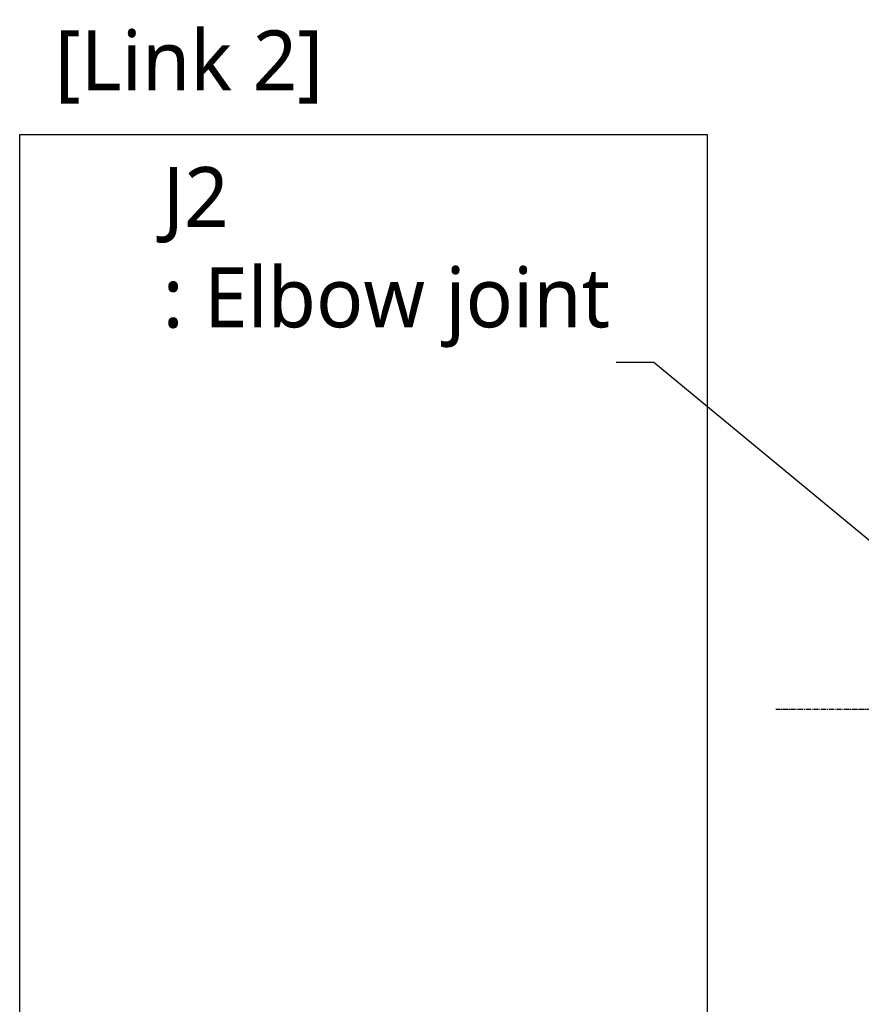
# Model space of a CAD drawing. Header units: millimetres. Extents: x 0 to 5219, y 0 to 2970.
# Tile 149 of 237: x 1510 to 1790, y 1453 to 1780. Entities that reach past the tile are written whole.
import ezdxf

# ---------------------------------------------------------------- set-up
doc = ezdxf.new("R2010")
doc.units = ezdxf.units.MM
doc.header["$LTSCALE"] = 0.2
doc.linetypes.add('CENTER2', pattern=[1.125, 0.75, -0.125, 0.125, -0.125])
doc.layers.add('02_Center Line', color=1, linetype='CENTER2')
doc.layers.add('05_Section Line', color=3, linetype='Continuous')
doc.styles.add('Rainbow-5.0 Style', font='malgunsl.ttf')
doc.dimstyles.new('Rainbow-5.0 Style', dxfattribs={"dimtxt": 4, "dimasz": 2.5, "dimexe": 1, "dimexo": 1, "dimgap": 1, "dimtad": 1, "dimdsep": 46, "dimtxsty": 'Rainbow-5.0 Style', "dimcen": 0, "dimclrd": 251, "dimclre": 251, "dimclrt": 7, "dimazin": 3, "dimtp": 0.1, "dimtm": 0.1, "dimtfac": 0.61, "dimtmove": 0, "dimatfit": 3, "dimfxl": 1, "dimlwd": -1, "dimlwe": -1, "dimarcsym": 1})

# ---------------------------------------------------------------- blocks, each defined once
blk = doc.blocks.new('A$Cf997e37c')
at = {"layer": '02_Center Line', "ltscale": 11.288275}
blk.add_line((45.71, 809.7), (-285.98, 809.7), dxfattribs=at)

msp = doc.modelspace()

# ---------------------------------------------------------------- linework, layer by layer
at = {"layer": '05_Section Line'}
msp.add_lwpolyline([(1510.122, 1741.808), (1738.642, 1741.808), (1738.642, 997.624), (1510.122, 997.624)], close=True, dxfattribs=at)

# ---------------------------------------------------------------- block references
msp.add_blockref('A$Cf997e37c', (2047.459, 740.896))

# ---------------------------------------------------------------- texts
at = {"color": 7, "char_height": 20, "attachment_point": 7, "style": 'Rainbow-5.0 Style'}
for s, insert in [('[Link 2]', (1521.806, 1752.051)), ('J2\\P: Elbow joint', (1557.639, 1670.986))]:
    msp.add_mtext(s, dxfattribs=dict(at, insert=insert))

# ---------------------------------------------------------------- leaders
msp.add_leader([(1860.609, 1550.596), (1720.945, 1665.986), (1708.445, 1665.986)], dimstyle='Rainbow-5.0 Style', override={"dimscale": 5})

doc.saveas('drawing.dxf')
